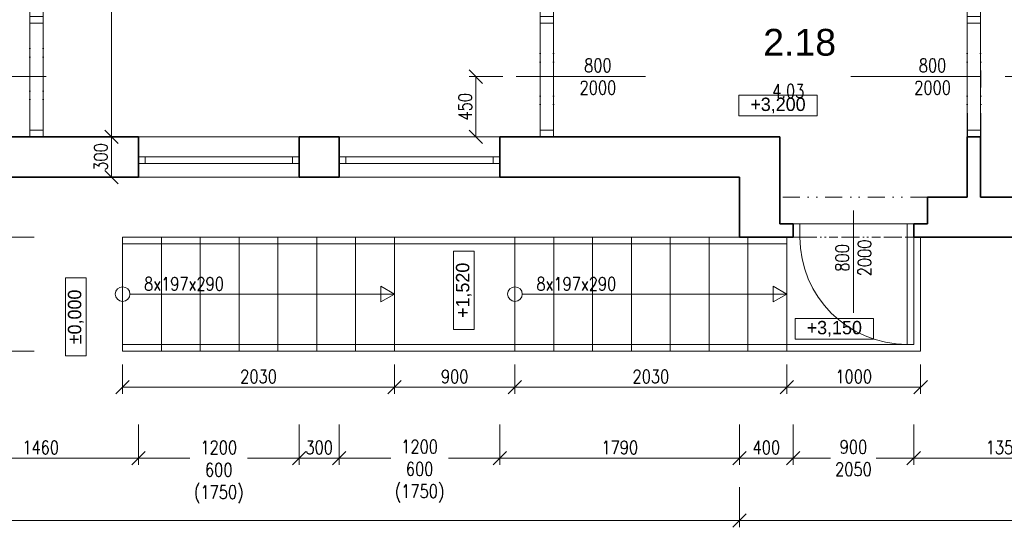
# Model space of a CAD drawing. Header units: millimetres. Extents: x -485339 to 350584, y -1189934 to 0.
# Tile 152 of 178: x 77869 to 85222, y -1083142 to -1079351. Entities that reach past the tile are written whole.
import ezdxf
from ezdxf.enums import TextEntityAlignment as Align

# ---------------------------------------------------------------- set-up
doc = ezdxf.new("R2010")
doc.units = ezdxf.units.MM
doc.header["$LTSCALE"] = 10
doc.linetypes.add('DĚLICÍ2', pattern=[15.875, 6.35, -3.175, 0, -3.175, 0, -3.175])
doc.layers.get('Defpoints').update_dxf_attribs({"color": 201})
for name, color, linetype, lineweight in [('St__otvory_dveře', 40, 'Continuous', 18), ('St_kóty', 132, 'Continuous', 18), ('St_otvory_okna', 40, 'Continuous', 18), ('St_plocha_místnosti', 250, 'Continuous', 18), ('St_popis', 250, 'Continuous', 18), ('St_popis_otvory', 40, 'Continuous', 18), ('St_čáry_nad', 250, 'DĚLICÍ2', 18), ('St_čáry_obrys', 5, 'Continuous', 35), ('St_čáry_plné', 250, 'Continuous', 18)]:
    doc.layers.add(name, color=color, linetype=linetype, lineweight=lineweight)
doc.layers.add('St_plocha_místn', color=140, linetype='Continuous', lineweight=18, plot=False)
doc.styles.add('1_50', font='txt', dxfattribs={"height": 100})
doc.styles.add('Andy', font='arial.ttf')
doc.styles.get("Standard").update_dxf_attribs({"font": 'simplex.shx', "width": 0.8})
doc.dimstyles.new('stavebníM50 vnitřní', dxfattribs={"dimtxt": 100, "dimasz": 100, "dimexe": 50, "dimexo": 100, "dimgap": 30, "dimtad": 1, "dimdec": 0, "dimtxsty": 'Standard', "dimblk": 'OBLIQUE', "dimcen": 2.5, "dimclrd": 256, "dimclre": 256, "dimclrt": 256, "dimadec": 0, "dimazin": 0, "dimtfac": 1, "dimtdec": 0, "dimtmove": 2, "dimatfit": 2, "dimldrblk": 'OBLIQUE', "dimfxl": 250, "dimfxlon": 1, "dimlwd": -1, "dimlwe": -1, "dimarcsym": 0})

# ---------------------------------------------------------------- blocks, each defined once
blk = doc.blocks.new('G$C09EC9A76')
at = {"layer": 'St_otvory_okna', "ltscale": 2}
for points in [[(1200, 50), (0, 50), (0, 0), (1200, 0)], [(0, 50), (50, 50), (50, 0), (0, 0)], [(1200, 50), (1150, 50), (1150, 0), (1200, 0)]]:
    blk.add_lwpolyline(points, close=True, dxfattribs=at)
blk = doc.blocks.new('G$CC1796412')
at = {"layer": 'St__otvory_dveře', "color": 0, "ltscale": 2}
blk.add_lwpolyline([(850, 0.8), (850, 800.8)], dxfattribs=at)
at = {"layer": 'St__otvory_dveře', "ltscale": 2}
for points in [[(50, 0), (0, 0), (0, -100), (50, -100)], [(900, 0.8), (850, 0.8), (850, -99.2), (900, -99.2)]]:
    blk.add_lwpolyline(points, close=True, dxfattribs=at)
at = {"layer": 'St__otvory_dveře', "linetype": 'DĚLICÍ2', "ltscale": 2}
for points in [[(50, 0), (850, 0.8)], [(50, -100), (850, -99.2)]]:
    blk.add_lwpolyline(points, dxfattribs=at)
at = {"layer": 'St__otvory_dveře', "color": 0, "ltscale": 2}
blk.add_arc((850, 0.8), 800, 90, 180, dxfattribs=at)
blk = doc.blocks.new('_OBLIQUE')
at = {"color": 0, "linetype": 'ByBlock'}
blk.add_line((-0.5, -0.5), (0.5, 0.5), dxfattribs=at)
blk = doc.blocks.new('*D6273')
at = {"layer": 'Defpoints', "color": 0}
for p in [(78554.3, -1080225.7), (78755.3, -1080225.7), (78755.3, -1080525.7)]:
    blk.add_point(p, dxfattribs=at)
at = {"layer": 'St_kóty'}
for p, q in [((78655.3, -1080225.7), (78504.3, -1080225.7)), ((78554.3, -1080525.7), (78554.3, -1080225.7)), ((78655.3, -1080525.7), (78504.3, -1080525.7))]:
    blk.add_line(p, q, dxfattribs=at)
at = {"layer": 'St_kóty', "linetype": 'ByBlock', "xscale": 100, "yscale": 100, "zscale": 100}
for p, rotation in [((78554.3, -1080225.7), 90), ((78554.3, -1080525.7), 270)]:
    blk.add_blockref('_OBLIQUE', p, dxfattribs=dict(at, rotation=rotation))
at = {"layer": 'St_kóty', "insert": (78474.3, -1080375.7), "char_height": 100, "attachment_point": 5, "rotation": 90}
blk.add_mtext('300', dxfattribs=at)
blk = doc.blocks.new('*D6274')
at = {"layer": 'Defpoints', "color": 0}
for p in [(78045.3, -1076325.7), (78554.3, -1076325.7), (78755.3, -1080225.7)]:
    blk.add_point(p, dxfattribs=at)
at = {"layer": 'St_kóty'}
for p, q in [((78304.3, -1076325.7), (78604.3, -1076325.7)), ((78554.3, -1080225.7), (78554.3, -1076325.7)), ((78655.3, -1080225.7), (78504.3, -1080225.7))]:
    blk.add_line(p, q, dxfattribs=at)
at = {"layer": 'St_kóty', "linetype": 'ByBlock', "xscale": 100, "yscale": 100, "zscale": 100}
for p, rotation in [((78554.3, -1076325.7), 90), ((78554.3, -1080225.7), 270)]:
    blk.add_blockref('_OBLIQUE', p, dxfattribs=dict(at, rotation=rotation))
at = {"layer": 'St_kóty', "insert": (78474.3, -1078275.7), "char_height": 100, "attachment_point": 5, "rotation": 90}
blk.add_mtext('3900', dxfattribs=at)
blk = doc.blocks.new('*D6288')
at = {"layer": 'Defpoints', "color": 0}
for p in [(77726.6, -1080525.7), (83245.3, -1080525.7), (83245.3, -1080975.2)]:
    blk.add_point(p, dxfattribs=at)
at = {"layer": 'St_kóty'}
for p, q in [((77976.6, -1080525.7), (77676.6, -1080525.7)), ((77726.6, -1080975.2), (77726.6, -1080525.7)), ((77976.6, -1080975.2), (77676.6, -1080975.2))]:
    blk.add_line(p, q, dxfattribs=at)
at = {"layer": 'St_kóty', "linetype": 'ByBlock', "xscale": 100, "yscale": 100, "zscale": 100}
for p, rotation in [((77726.6, -1080525.7), 90), ((77726.6, -1080975.2), 270)]:
    blk.add_blockref('_OBLIQUE', p, dxfattribs=dict(at, rotation=rotation))
at = {"layer": 'St_kóty', "insert": (77646.6, -1080750.4), "char_height": 100, "attachment_point": 5, "rotation": 90}
blk.add_mtext('450', dxfattribs=at)
blk = doc.blocks.new('*D6289')
at = {"layer": 'Defpoints', "color": 0}
for p in [(77726.6, -1080975.3), (78637.4, -1080975.3), (78637.4, -1081825.3)]:
    blk.add_point(p, dxfattribs=at)
at = {"layer": 'St_kóty'}
for p, q in [((77976.6, -1080975.3), (77676.6, -1080975.3)), ((77726.6, -1081825.3), (77726.6, -1080975.3)), ((77976.6, -1081825.3), (77676.6, -1081825.3))]:
    blk.add_line(p, q, dxfattribs=at)
at = {"layer": 'St_kóty', "linetype": 'ByBlock', "xscale": 100, "yscale": 100, "zscale": 100}
for p, rotation in [((77726.6, -1080975.3), 90), ((77726.6, -1081825.3), 270)]:
    blk.add_blockref('_OBLIQUE', p, dxfattribs=dict(at, rotation=rotation))
at = {"layer": 'St_kóty', "insert": (77646.6, -1081400.3), "char_height": 100, "attachment_point": 5, "rotation": 90}
blk.add_mtext('850', dxfattribs=at)
blk = doc.blocks.new('*D6290')
at = {"layer": 'Defpoints', "color": 0}
for p in [(78637.4, -1081825.3), (80667.4, -1081825.3), (80667.4, -1082095.5)]:
    blk.add_point(p, dxfattribs=at)
at = {"layer": 'St_kóty'}
for p, q in [((78637.4, -1081925.3), (78637.4, -1082145.5)), ((80667.4, -1081925.3), (80667.4, -1082145.5)), ((78637.4, -1082095.5), (80667.4, -1082095.5))]:
    blk.add_line(p, q, dxfattribs=at)
at = {"layer": 'St_kóty', "linetype": 'ByBlock', "xscale": 100, "yscale": 100, "zscale": 100, "rotation": 180}
blk.add_blockref('_OBLIQUE', (78637.4, -1082095.5), dxfattribs=at)
at = {"layer": 'St_kóty', "linetype": 'ByBlock', "xscale": 100, "yscale": 100, "zscale": 100}
blk.add_blockref('_OBLIQUE', (80667.4, -1082095.5), dxfattribs=at)
at = {"layer": 'St_kóty', "insert": (79652.4, -1082015.5), "char_height": 100, "attachment_point": 5}
blk.add_mtext('2030', dxfattribs=at)
blk = doc.blocks.new('*D6291')
at = {"layer": 'Defpoints', "color": 0}
for p in [(80667.4, -1081825.3), (81567.4, -1081825.3), (81567.4, -1082095.5)]:
    blk.add_point(p, dxfattribs=at)
at = {"layer": 'St_kóty'}
for p, q in [((80667.4, -1081925.3), (80667.4, -1082145.5)), ((81567.4, -1081925.3), (81567.4, -1082145.5)), ((80667.4, -1082095.5), (81567.4, -1082095.5))]:
    blk.add_line(p, q, dxfattribs=at)
at = {"layer": 'St_kóty', "linetype": 'ByBlock', "xscale": 100, "yscale": 100, "zscale": 100, "rotation": 180}
blk.add_blockref('_OBLIQUE', (80667.4, -1082095.5), dxfattribs=at)
at = {"layer": 'St_kóty', "linetype": 'ByBlock', "xscale": 100, "yscale": 100, "zscale": 100}
blk.add_blockref('_OBLIQUE', (81567.4, -1082095.5), dxfattribs=at)
at = {"layer": 'St_kóty', "insert": (81117.4, -1082015.5), "char_height": 100, "attachment_point": 5}
blk.add_mtext('900', dxfattribs=at)
blk = doc.blocks.new('*D6292')
at = {"layer": 'Defpoints', "color": 0}
for p in [(81567.4, -1081825.3), (83597.4, -1081825.3), (83597.4, -1082095.5)]:
    blk.add_point(p, dxfattribs=at)
at = {"layer": 'St_kóty'}
for p, q in [((81567.4, -1081925.3), (81567.4, -1082145.5)), ((83597.4, -1081925.3), (83597.4, -1082145.5)), ((81567.4, -1082095.5), (83597.4, -1082095.5))]:
    blk.add_line(p, q, dxfattribs=at)
at = {"layer": 'St_kóty', "linetype": 'ByBlock', "xscale": 100, "yscale": 100, "zscale": 100, "rotation": 180}
blk.add_blockref('_OBLIQUE', (81567.4, -1082095.5), dxfattribs=at)
at = {"layer": 'St_kóty', "linetype": 'ByBlock', "xscale": 100, "yscale": 100, "zscale": 100}
blk.add_blockref('_OBLIQUE', (83597.4, -1082095.5), dxfattribs=at)
at = {"layer": 'St_kóty', "insert": (82582.4, -1082015.5), "char_height": 100, "attachment_point": 5}
blk.add_mtext('2030', dxfattribs=at)
blk = doc.blocks.new('*D6293')
at = {"layer": 'Defpoints', "color": 0}
for p in [(83597.4, -1081825.3), (84597.4, -1081825.3), (84597.4, -1082095.5)]:
    blk.add_point(p, dxfattribs=at)
at = {"layer": 'St_kóty'}
for p, q in [((83597.4, -1081925.3), (83597.4, -1082145.5)), ((84597.4, -1081925.3), (84597.4, -1082145.5)), ((83597.4, -1082095.5), (84597.4, -1082095.5))]:
    blk.add_line(p, q, dxfattribs=at)
at = {"layer": 'St_kóty', "linetype": 'ByBlock', "xscale": 100, "yscale": 100, "zscale": 100, "rotation": 180}
blk.add_blockref('_OBLIQUE', (83597.4, -1082095.5), dxfattribs=at)
at = {"layer": 'St_kóty', "linetype": 'ByBlock', "xscale": 100, "yscale": 100, "zscale": 100}
blk.add_blockref('_OBLIQUE', (84597.4, -1082095.5), dxfattribs=at)
at = {"layer": 'St_kóty', "insert": (84097.4, -1082015.5), "char_height": 100, "attachment_point": 5}
blk.add_mtext('1000', dxfattribs=at)
blk = doc.blocks.new('*D6294')
at = {"layer": 'Defpoints', "color": 0}
for p in [(81575.9, -1079776), (81275.4, -1080225.7), (81575.9, -1080225.7)]:
    blk.add_point(p, dxfattribs=at)
at = {"layer": 'St_kóty'}
for p, q in [((81475.9, -1079776), (81225.4, -1079776)), ((81275.4, -1079776), (81275.4, -1080225.7)), ((81475.9, -1080225.7), (81225.4, -1080225.7))]:
    blk.add_line(p, q, dxfattribs=at)
at = {"layer": 'St_kóty', "linetype": 'ByBlock', "xscale": 100, "yscale": 100, "zscale": 100}
for p, rotation in [((81275.4, -1079776), 90), ((81275.4, -1080225.7), 270)]:
    blk.add_blockref('_OBLIQUE', p, dxfattribs=dict(at, rotation=rotation))
at = {"layer": 'St_kóty', "insert": (81195.4, -1080000.8), "char_height": 100, "attachment_point": 5, "rotation": 90}
blk.add_mtext('450', dxfattribs=at)
blk = doc.blocks.new('*D6295')
at = {"layer": 'Defpoints', "color": 0}
for p in [(84945.7, -1079775.7), (84945.3, -1080675.7), (85478.7, -1080675.7)]:
    blk.add_point(p, dxfattribs=at)
at = {"layer": 'St_kóty'}
for p, q in [((85228.7, -1079775.7), (85528.7, -1079775.7)), ((85478.7, -1079775.7), (85478.7, -1080675.7)), ((85228.7, -1080675.7), (85528.7, -1080675.7))]:
    blk.add_line(p, q, dxfattribs=at)
at = {"layer": 'St_kóty', "linetype": 'ByBlock', "xscale": 100, "yscale": 100, "zscale": 100}
for p, rotation in [((85478.7, -1079775.7), 90), ((85478.7, -1080675.7), 270)]:
    blk.add_blockref('_OBLIQUE', p, dxfattribs=dict(at, rotation=rotation))
at = {"layer": 'St_kóty', "insert": (85398.7, -1080225.7), "char_height": 100, "attachment_point": 5, "rotation": 90}
blk.add_mtext('900', dxfattribs=at)
blk = doc.blocks.new('*D6296')
at = {"layer": 'Defpoints', "color": 0}
for p in [(85045.3, -1079025.7), (85824, -1079025.7), (85045.3, -1080675.7)]:
    blk.add_point(p, dxfattribs=at)
at = {"layer": 'St_kóty'}
for p, q in [((85574, -1079025.7), (85874, -1079025.7)), ((85824, -1080675.7), (85824, -1079025.7)), ((85574, -1080675.7), (85874, -1080675.7))]:
    blk.add_line(p, q, dxfattribs=at)
at = {"layer": 'St_kóty', "linetype": 'ByBlock', "xscale": 100, "yscale": 100, "zscale": 100}
for p, rotation in [((85824, -1079025.7), 90), ((85824, -1080675.7), 270)]:
    blk.add_blockref('_OBLIQUE', p, dxfattribs=dict(at, rotation=rotation))
at = {"layer": 'St_kóty', "insert": (85744, -1079850.7), "char_height": 100, "attachment_point": 5, "rotation": 90}
blk.add_mtext('1650', dxfattribs=at)
blk = doc.blocks.new('*D6310')
at = {"layer": 'Defpoints', "color": 0}
for p in [(77295.3, -1080671.3), (78755.3, -1080671.3), (78755.3, -1082624.9)]:
    blk.add_point(p, dxfattribs=at)
at = {"layer": 'St_kóty'}
for p, q in [((77295.3, -1082374.9), (77295.3, -1082674.9)), ((78755.3, -1082374.9), (78755.3, -1082674.9)), ((77295.3, -1082624.9), (78755.3, -1082624.9))]:
    blk.add_line(p, q, dxfattribs=at)
at = {"layer": 'St_kóty', "linetype": 'ByBlock', "xscale": 100, "yscale": 100, "zscale": 100, "rotation": 180}
blk.add_blockref('_OBLIQUE', (77295.3, -1082624.9), dxfattribs=at)
at = {"layer": 'St_kóty', "linetype": 'ByBlock', "xscale": 100, "yscale": 100, "zscale": 100}
blk.add_blockref('_OBLIQUE', (78755.3, -1082624.9), dxfattribs=at)
at = {"layer": 'St_kóty', "insert": (78025.3, -1082544.9), "char_height": 100, "attachment_point": 5}
blk.add_mtext('1460', dxfattribs=at)
blk = doc.blocks.new('*D6311')
at = {"layer": 'Defpoints', "color": 0}
for p in [(78755.3, -1080671.3), (79955.3, -1080671.3), (79955.3, -1082624.9)]:
    blk.add_point(p, dxfattribs=at)
at = {"layer": 'St_kóty'}
for p, q in [((78755.3, -1082374.9), (78755.3, -1082674.9)), ((79955.3, -1082374.9), (79955.3, -1082674.9)), ((78755.3, -1082624.9), (79140.5, -1082624.9)), ((79955.3, -1082624.9), (79570, -1082624.9))]:
    blk.add_line(p, q, dxfattribs=at)
at = {"layer": 'St_kóty', "linetype": 'ByBlock', "xscale": 100, "yscale": 100, "zscale": 100, "rotation": 180}
blk.add_blockref('_OBLIQUE', (78755.3, -1082624.9), dxfattribs=at)
at = {"layer": 'St_kóty', "linetype": 'ByBlock', "xscale": 100, "yscale": 100, "zscale": 100}
blk.add_blockref('_OBLIQUE', (79955.3, -1082624.9), dxfattribs=at)
at = {"layer": 'St_kóty', "insert": (79355.3, -1082728.3), "char_height": 100, "attachment_point": 5}
blk.add_mtext('1200\\P600\\P(1750)', dxfattribs=at)
blk = doc.blocks.new('*D6312')
at = {"layer": 'Defpoints', "color": 0}
for p in [(79955.3, -1080671.3), (80255.3, -1080671.3), (80255.3, -1082624.9)]:
    blk.add_point(p, dxfattribs=at)
at = {"layer": 'St_kóty'}
for p, q in [((79955.3, -1082374.9), (79955.3, -1082674.9)), ((80255.3, -1082374.9), (80255.3, -1082674.9)), ((79955.3, -1082624.9), (80255.3, -1082624.9))]:
    blk.add_line(p, q, dxfattribs=at)
at = {"layer": 'St_kóty', "linetype": 'ByBlock', "xscale": 100, "yscale": 100, "zscale": 100, "rotation": 180}
blk.add_blockref('_OBLIQUE', (79955.3, -1082624.9), dxfattribs=at)
at = {"layer": 'St_kóty', "linetype": 'ByBlock', "xscale": 100, "yscale": 100, "zscale": 100}
blk.add_blockref('_OBLIQUE', (80255.3, -1082624.9), dxfattribs=at)
at = {"layer": 'St_kóty', "insert": (80105.3, -1082544.9), "char_height": 100, "attachment_point": 5}
blk.add_mtext('300', dxfattribs=at)
blk = doc.blocks.new('*D6313')
at = {"layer": 'Defpoints', "color": 0}
for p in [(80255.3, -1080671.3), (81455.3, -1080671.3), (81455.3, -1082624.9)]:
    blk.add_point(p, dxfattribs=at)
at = {"layer": 'St_kóty'}
for p, q in [((80255.3, -1082374.9), (80255.3, -1082674.9)), ((81455.3, -1082374.9), (81455.3, -1082674.9)), ((80255.3, -1082624.9), (80640.5, -1082624.9)), ((81455.3, -1082624.9), (81070, -1082624.9))]:
    blk.add_line(p, q, dxfattribs=at)
at = {"layer": 'St_kóty', "linetype": 'ByBlock', "xscale": 100, "yscale": 100, "zscale": 100, "rotation": 180}
blk.add_blockref('_OBLIQUE', (80255.3, -1082624.9), dxfattribs=at)
at = {"layer": 'St_kóty', "linetype": 'ByBlock', "xscale": 100, "yscale": 100, "zscale": 100}
blk.add_blockref('_OBLIQUE', (81455.3, -1082624.9), dxfattribs=at)
at = {"layer": 'St_kóty', "insert": (80855.3, -1082722.5), "char_height": 100, "attachment_point": 5}
blk.add_mtext('1200\\P600\\P(1750)', dxfattribs=at)
blk = doc.blocks.new('*D6314')
at = {"layer": 'Defpoints', "color": 0}
for p in [(81455.3, -1080671.3), (83245.3, -1080821.3), (83245.3, -1082624.9)]:
    blk.add_point(p, dxfattribs=at)
at = {"layer": 'St_kóty'}
for p, q in [((81455.3, -1082374.9), (81455.3, -1082674.9)), ((83245.3, -1082374.9), (83245.3, -1082674.9)), ((81455.3, -1082624.9), (83245.3, -1082624.9))]:
    blk.add_line(p, q, dxfattribs=at)
at = {"layer": 'St_kóty', "linetype": 'ByBlock', "xscale": 100, "yscale": 100, "zscale": 100, "rotation": 180}
blk.add_blockref('_OBLIQUE', (81455.3, -1082624.9), dxfattribs=at)
at = {"layer": 'St_kóty', "linetype": 'ByBlock', "xscale": 100, "yscale": 100, "zscale": 100}
blk.add_blockref('_OBLIQUE', (83245.3, -1082624.9), dxfattribs=at)
at = {"layer": 'St_kóty', "insert": (82350.3, -1082544.9), "char_height": 100, "attachment_point": 5}
blk.add_mtext('1790', dxfattribs=at)
blk = doc.blocks.new('*D6315')
at = {"layer": 'Defpoints', "color": 0}
for p in [(83245.3, -1080821.3), (83645.3, -1081171.3), (83645.3, -1082624.9)]:
    blk.add_point(p, dxfattribs=at)
at = {"layer": 'St_kóty'}
for p, q in [((83245.3, -1082374.9), (83245.3, -1082674.9)), ((83645.3, -1082374.9), (83645.3, -1082674.9)), ((83245.3, -1082624.9), (83645.3, -1082624.9))]:
    blk.add_line(p, q, dxfattribs=at)
at = {"layer": 'St_kóty', "linetype": 'ByBlock', "xscale": 100, "yscale": 100, "zscale": 100, "rotation": 180}
blk.add_blockref('_OBLIQUE', (83245.3, -1082624.9), dxfattribs=at)
at = {"layer": 'St_kóty', "linetype": 'ByBlock', "xscale": 100, "yscale": 100, "zscale": 100}
blk.add_blockref('_OBLIQUE', (83645.3, -1082624.9), dxfattribs=at)
at = {"layer": 'St_kóty', "insert": (83445.3, -1082544.9), "char_height": 100, "attachment_point": 5}
blk.add_mtext('400', dxfattribs=at)
blk = doc.blocks.new('*D6316')
at = {"layer": 'Defpoints', "color": 0}
for p in [(83645.3, -1081171.3), (84545.3, -1081171.3), (84545.3, -1082624.9)]:
    blk.add_point(p, dxfattribs=at)
at = {"layer": 'St_kóty'}
for p, q in [((83645.3, -1082374.9), (83645.3, -1082674.9)), ((84545.3, -1082374.9), (84545.3, -1082674.9)), ((83645.3, -1082624.9), (83924.4, -1082624.9)), ((84545.3, -1082624.9), (84266.3, -1082624.9))]:
    blk.add_line(p, q, dxfattribs=at)
at = {"layer": 'St_kóty', "linetype": 'ByBlock', "xscale": 100, "yscale": 100, "zscale": 100, "rotation": 180}
blk.add_blockref('_OBLIQUE', (83645.3, -1082624.9), dxfattribs=at)
at = {"layer": 'St_kóty', "linetype": 'ByBlock', "xscale": 100, "yscale": 100, "zscale": 100}
blk.add_blockref('_OBLIQUE', (84545.3, -1082624.9), dxfattribs=at)
at = {"layer": 'St_kóty', "insert": (84095.3, -1082624.9), "char_height": 100, "attachment_point": 5}
blk.add_mtext('900\\P2050', dxfattribs=at)
blk = doc.blocks.new('*D6317')
at = {"layer": 'Defpoints', "color": 0}
for p in [(84545.3, -1081171.3), (85895.3, -1081271.3), (85895.3, -1082624.9)]:
    blk.add_point(p, dxfattribs=at)
at = {"layer": 'St_kóty'}
for p, q in [((84545.3, -1082374.9), (84545.3, -1082674.9)), ((85895.3, -1082374.9), (85895.3, -1082674.9)), ((84545.3, -1082624.9), (85895.3, -1082624.9))]:
    blk.add_line(p, q, dxfattribs=at)
at = {"layer": 'St_kóty', "linetype": 'ByBlock', "xscale": 100, "yscale": 100, "zscale": 100, "rotation": 180}
blk.add_blockref('_OBLIQUE', (84545.3, -1082624.9), dxfattribs=at)
at = {"layer": 'St_kóty', "linetype": 'ByBlock', "xscale": 100, "yscale": 100, "zscale": 100}
blk.add_blockref('_OBLIQUE', (85895.3, -1082624.9), dxfattribs=at)
at = {"layer": 'St_kóty', "insert": (85220.3, -1082544.9), "char_height": 100, "attachment_point": 5}
blk.add_mtext('1350', dxfattribs=at)
blk = doc.blocks.new('*D6330')
at = {"layer": 'Defpoints', "color": 0}
for p in [(71745.3, -1080525.7), (83245.3, -1080525.7), (83245.3, -1083091.6)]:
    blk.add_point(p, dxfattribs=at)
at = {"layer": 'St_kóty'}
for p, q in [((71745.3, -1082841.6), (71745.3, -1083141.6)), ((83245.3, -1082841.6), (83245.3, -1083141.6)), ((71745.3, -1083091.6), (83245.3, -1083091.6))]:
    blk.add_line(p, q, dxfattribs=at)
at = {"layer": 'St_kóty', "linetype": 'ByBlock', "xscale": 100, "yscale": 100, "zscale": 100, "rotation": 180}
blk.add_blockref('_OBLIQUE', (71745.3, -1083091.6), dxfattribs=at)
at = {"layer": 'St_kóty', "linetype": 'ByBlock', "xscale": 100, "yscale": 100, "zscale": 100}
blk.add_blockref('_OBLIQUE', (83245.3, -1083091.6), dxfattribs=at)
at = {"layer": 'St_kóty', "insert": (77495.3, -1083011.6), "char_height": 100, "attachment_point": 5}
blk.add_mtext('11500', dxfattribs=at)
blk = doc.blocks.new('*D6331')
at = {"layer": 'Defpoints', "color": 0}
for p in [(92745.3, -1079950.7), (83245.3, -1080525.7), (92745.3, -1083091.6)]:
    blk.add_point(p, dxfattribs=at)
at = {"layer": 'St_kóty'}
for p, q in [((83245.3, -1082841.6), (83245.3, -1083141.6)), ((92745.3, -1082841.6), (92745.3, -1083141.6)), ((83245.3, -1083091.6), (92745.3, -1083091.6))]:
    blk.add_line(p, q, dxfattribs=at)
at = {"layer": 'St_kóty', "linetype": 'ByBlock', "xscale": 100, "yscale": 100, "zscale": 100, "rotation": 180}
blk.add_blockref('_OBLIQUE', (83245.3, -1083091.6), dxfattribs=at)
at = {"layer": 'St_kóty', "linetype": 'ByBlock', "xscale": 100, "yscale": 100, "zscale": 100}
blk.add_blockref('_OBLIQUE', (92745.3, -1083091.6), dxfattribs=at)
at = {"layer": 'St_kóty', "insert": (87995.3, -1083011.6), "char_height": 100, "attachment_point": 5}
blk.add_mtext('9500', dxfattribs=at)

msp = doc.modelspace()

# ---------------------------------------------------------------- linework, layer by layer
at = {"layer": 'St__otvory_dveře', "linetype": 'DĚLICÍ2', "ltscale": 2}
for points in [[(77945.3, -1079375.7), (77944.4, -1080175.6)], [(78045.3, -1079375.7), (78044.4, -1080175.6)], [(81755.3, -1080175.6), (81756.1, -1079375.7)], [(81855.3, -1080175.6), (81856.1, -1079375.7)], [(84946.1, -1080175.6), (84945.3, -1079375.7)], [(85046.1, -1080175.6), (85045.3, -1079375.7)]]:
    msp.add_lwpolyline(points, dxfattribs=at)
at = {"layer": 'St__otvory_dveře', "ltscale": 2}
for points in [[(77945.3, -1079375.7), (77945.3, -1079325.7), (78045.3, -1079325.7), (78045.3, -1079375.7)], [(81856.1, -1079325.7), (81856.1, -1079375.7), (81756.1, -1079375.7), (81756.1, -1079325.7)], [(84945.3, -1079325.7), (84945.3, -1079375.7), (85045.3, -1079375.7), (85045.3, -1079325.7)], [(77944.4, -1080225.6), (77944.4, -1080175.6), (78044.4, -1080175.6), (78044.4, -1080225.6)], [(81855.3, -1080175.6), (81855.3, -1080225.6), (81755.3, -1080225.6), (81755.3, -1080175.6)], [(84946.1, -1080175.6), (84946.1, -1080225.6), (85046.1, -1080225.6), (85046.1, -1080175.6)]]:
    msp.add_lwpolyline(points, close=True, dxfattribs=at)
at = {"layer": 'St_kóty'}
for points in [[(83240.2, -1079914.1), (83823.4, -1079914.1), (83823.4, -1080069.5), (83240.2, -1080069.5)], [(81108.3, -1081663.6), (81108.3, -1081080.4), (81263.6, -1081080.4), (81263.6, -1081663.6)], [(78210.4, -1081862.1), (78210.4, -1081278.9), (78365.7, -1081278.9), (78365.7, -1081862.1)], [(83660.8, -1081581.7), (84244, -1081581.7), (84244, -1081737.1), (83660.8, -1081737.1)]]:
    msp.add_lwpolyline(points, close=True, dxfattribs=at)
at = {"layer": 'St_plocha_místn'}
msp.add_lwpolyline([(75795.3, -1076325.7), (77945.3, -1076325.7), (77944.4, -1080225.7), (73445.3, -1080225.7)], dxfattribs=at)
for points in [[(78044.4, -1080225.6), (81755.3, -1080225.6), (81755.3, -1076325.7), (78044.4, -1076325.7)], [(85045.3, -1079025.7), (83545.3, -1079025.7), (83545.3, -1077625.7), (92445.3, -1077625.7), (92445.3, -1080675.7), (85045.3, -1080675.7)], [(81855.3, -1079255.7), (83545.3, -1079255.7), (83545.3, -1079125.7), (84945.3, -1079125.7), (84945.3, -1080675.7), (84647.3, -1080675.7), (84647.3, -1080875.7), (83545.3, -1080875.7), (83545.3, -1080225.7), (81855.3, -1080225.6)]]:
    msp.add_lwpolyline(points, close=True, dxfattribs=at)
at = {"layer": 'St_popis_otvory'}
for points in [[(77099.8, -1079776), (78066, -1079774.7)], [(81575.9, -1079776), (82542.1, -1079774.7)], [(84075.1, -1079776), (85041.3, -1079774.7)], [(84095.4, -1081540.1), (84095.4, -1080774.8)]]:
    msp.add_lwpolyline(points, dxfattribs=at)
at = {"layer": 'St_čáry_nad', "ltscale": 2}
msp.add_lwpolyline([(84647.3, -1080675.7), (83545.3, -1080675.7)], dxfattribs=at)
at = {"layer": 'St_čáry_nad'}
msp.add_lwpolyline([(83597.4, -1080975.3), (84597.4, -1080975.3)], dxfattribs=at)
at = {"layer": 'St_čáry_obrys', "ltscale": 2}
for points in [[(78755.3, -1080225.7), (77295.3, -1080225.7)], [(80255.3, -1080225.7), (79955.3, -1080225.7)], [(83545.3, -1080225.7), (81455.3, -1080225.7)], [(83545.3, -1080225.7), (83545.3, -1080875.7)], [(84945.3, -1080675.7), (84945.3, -1080225.6)], [(85045.3, -1080675.7), (85045.3, -1080225.6)], [(77295.3, -1080525.7), (78755.3, -1080525.7)], [(79955.3, -1080525.7), (80255.3, -1080525.7)], [(81455.3, -1080525.7), (83245.3, -1080525.7)], [(83245.3, -1080525.7), (83245.3, -1080975.2)], [(84945.3, -1080675.7), (84647.3, -1080675.7)], [(84647.3, -1080875.7), (84647.3, -1080675.7)], [(85895.3, -1080675.7), (85045.3, -1080675.7)], [(83545.3, -1080875.7), (83645.3, -1080875.7)], [(84545.3, -1080975.7), (84545.3, -1080875.7)], [(84647.3, -1080875.7), (84545.3, -1080875.7)], [(83645.4, -1080975.7), (83245.3, -1080975.7)], [(85895.3, -1080975.7), (84545.3, -1080975.7)]]:
    msp.add_lwpolyline(points, dxfattribs=at)
at = {"layer": 'St_čáry_obrys'}
for points in [[(78755.3, -1080225.6), (78755.3, -1080525.7)], [(79955.3, -1080225.6), (79955.3, -1080525.7)], [(80255.3, -1080225.6), (80255.3, -1080525.7)], [(81455.3, -1080225.6), (81455.3, -1080525.7)], [(84945.3, -1080225.6), (85045.3, -1080225.6)], [(83645.4, -1080874.9), (83645.4, -1080975.7)]]:
    msp.add_lwpolyline(points, dxfattribs=at)
at = {"layer": 'St_čáry_plné'}
for p, q in [((78755.3, -1080225.7), (79955.3, -1080225.7)), ((80255.3, -1080225.6), (81455.3, -1080225.6)), ((78755.3, -1080525.7), (79955.3, -1080525.7)), ((80255.3, -1080525.6), (81455.3, -1080525.6))]:
    msp.add_line(p, q, dxfattribs=at)
for points in [[(83597.4, -1080975.3), (78637.4, -1080975.3)], [(78637.4, -1081825.3), (78637.4, -1080975.3)], [(78927.4, -1081825.3), (78927.4, -1080975.3)], [(79217.4, -1081825.3), (79217.4, -1080975.3)], [(79507.4, -1081825.3), (79507.4, -1080975.3)], [(79797.4, -1081825.3), (79797.4, -1080975.3)], [(80087.4, -1081825.3), (80087.4, -1080975.3)], [(80377.4, -1081825.3), (80377.4, -1080975.3)], [(80667.4, -1081825.3), (80667.4, -1080975.3)], [(81567.4, -1081825.3), (81567.4, -1080975.3)], [(81857.4, -1081825.3), (81857.4, -1080975.3)], [(82147.4, -1081825.3), (82147.4, -1080975.3)], [(82437.4, -1081825.3), (82437.4, -1080975.3)], [(82727.4, -1081825.3), (82727.4, -1080975.3)], [(83017.4, -1081825.3), (83017.4, -1080975.3)], [(83307.4, -1081825.3), (83307.4, -1080975.3)], [(83597.4, -1081825.3), (83597.4, -1080975.3)], [(84547.4, -1081775.3), (84547.4, -1080975.3)], [(84597.4, -1081825.3), (84597.4, -1080975.3)], [(83597.4, -1081025.3), (78637.4, -1081025.3)], [(84547.4, -1081775.3), (78637.4, -1081775.3)], [(84597.4, -1081825.3), (78637.4, -1081825.3)]]:
    msp.add_lwpolyline(points, dxfattribs=at)
at = {"layer": 'St_čáry_plné', "ltscale": 2}
for points in [[(80667.4, -1081400.3), (80565.9, -1081458.8), (80565.9, -1081341.7)], [(83597.4, -1081400.3), (83495.9, -1081458.8), (83495.9, -1081341.7)]]:
    msp.add_lwpolyline(points, close=True, dxfattribs=at)
for points in [[(78691.9, -1081400.3), (80667.4, -1081400.3)], [(81621.9, -1081400.3), (83597.4, -1081400.3)]]:
    msp.add_lwpolyline(points, dxfattribs=at)
for centre in [(78637.4, -1081400.3), (81567.4, -1081400.3)]:
    msp.add_circle(centre, 54.6, dxfattribs=at)

# ---------------------------------------------------------------- block references
at = {"layer": 'St__otvory_dveře', "ltscale": 2, "xscale": -1, "rotation": 180}
msp.add_blockref('G$CC1796412', (83645.4, -1080974.9), dxfattribs=at)
at = {"layer": 'St_otvory_okna', "ltscale": 2}
for p in [(78755.3, -1080425.7), (80255.3, -1080425.6)]:
    msp.add_blockref('G$C09EC9A76', p, dxfattribs=at)

# ---------------------------------------------------------------- texts
at = {"layer": 'St_kóty', "char_height": 100, "attachment_point": 5, "style": '1_50'}
for s, insert in [('+3,200', (83531.8, -1079991.8)), ('+3,150', (83952.4, -1081659.4))]:
    msp.add_mtext_dynamic_manual_height_columns(s, width=890.536, gutter_width=500, heights=[0], dxfattribs=dict(at, insert=insert))
at = {"layer": 'St_kóty', "char_height": 100, "attachment_point": 5, "rotation": 90, "style": '1_50'}
for s, insert in [('+1,520', (81186, -1081372)), ('%%p0,000', (78288.1, -1081570.5))]:
    msp.add_mtext_dynamic_manual_height_columns(s, width=890.536, gutter_width=500, heights=[0], dxfattribs=dict(at, insert=insert))
at = {"layer": 'St_plocha_místn', "width": 0.8}
msp.add_text('4.03', height=100, dxfattribs=at).set_placement((83608.6, -1079883.4), align=Align.MIDDLE_CENTER)
at = {"layer": 'St_plocha_místnosti', "ltscale": 2, "style": 'Andy'}
msp.add_text('2.18', height=200, dxfattribs=at).set_placement((83422, -1079619.3))
at = {"layer": 'St_popis', "ltscale": 2, "width": 0.8}
for p in [(78797.6, -1081373.2), (81727.6, -1081373.2)]:
    msp.add_text('8x197x290', height=100, dxfattribs=at).set_placement(p)
at = {"layer": 'St_popis_otvory', "char_height": 100, "width": 1342.526, "attachment_point": 5}
for insert, rotation in [((82187.1, -1079775.2), 0.07697), ((84686.3, -1079775.2), 0.07697), ((84095.4, -1081129.8), 90)]:
    msp.add_mtext('800\\P2000', dxfattribs=dict(at, insert=insert, rotation=rotation))

# ---------------------------------------------------------------- dimensions: what is measured, and where the dimension line sits
at = {"layer": 'St_kóty'}
for base, p1, p2, picture, middle in [((78554.3, -1076325.7), (78755.3, -1080225.7), (78045.3, -1076325.7), '*D6274', (78474.3, -1078275.7)), ((85824, -1079025.7), (85045.3, -1080675.7), (85045.3, -1079025.7), '*D6296', (85744, -1079850.7)), ((81275.4, -1080225.7), (81575.9, -1079776), (81575.9, -1080225.7), '*D6294', (81195.4, -1080000.8)), ((85478.7, -1080675.7), (84945.7, -1079775.7), (84945.3, -1080675.7), '*D6295', (85398.7, -1080225.7)), ((78554.3, -1080225.7), (78755.3, -1080525.7), (78755.3, -1080225.7), '*D6273', (78474.3, -1080375.7)), ((77726.6009, -1080525.6576), (83245.2509, -1080975.2303), (83245.2509, -1080525.6576), '*D6288', (77646.6009, -1080750.4439)), ((77726.6, -1080975.3), (78637.4, -1081825.3), (78637.4, -1080975.3), '*D6289', (77646.6, -1081400.3))]:
    dim = msp.add_linear_dim(base=base, p1=p1, p2=p2, angle=90, dimstyle='stavebníM50 vnitřní', dxfattribs=at)
    dim.commit()
    dim.dimension.update_dxf_attribs({"geometry": picture, "text_midpoint": middle})
for base, p1, p2, picture, middle in [((92745.3, -1083091.6), (83245.3, -1080525.7), (92745.3, -1079950.7), '*D6331', (87995.3, -1083011.6)), ((83245.3, -1083091.6), (71745.3, -1080525.7), (83245.3, -1080525.7), '*D6330', (77495.3, -1083011.6)), ((78755.3, -1082624.9), (77295.3, -1080671.3), (78755.3, -1080671.3), '*D6310', (78025.3, -1082544.9)), ((80255.3, -1082624.9), (79955.3, -1080671.3), (80255.3, -1080671.3), '*D6312', (80105.3, -1082544.9)), ((83245.3, -1082624.9), (81455.3, -1080671.3), (83245.3, -1080821.3), '*D6314', (82350.3, -1082544.9)), ((83645.3, -1082624.9), (83245.3, -1080821.3), (83645.3, -1081171.3), '*D6315', (83445.3, -1082544.9)), ((85895.3, -1082624.9), (84545.3, -1081171.3), (85895.3, -1081271.3), '*D6317', (85220.3, -1082544.9)), ((80667.4, -1082095.5), (78637.4, -1081825.3), (80667.4, -1081825.3), '*D6290', (79652.4, -1082015.5)), ((81567.4, -1082095.5), (80667.4, -1081825.3), (81567.4, -1081825.3), '*D6291', (81117.4, -1082015.5)), ((83597.4, -1082095.5), (81567.4, -1081825.3), (83597.4, -1081825.3), '*D6292', (82582.4, -1082015.5)), ((84597.4, -1082095.5), (83597.4, -1081825.3), (84597.4, -1081825.3), '*D6293', (84097.4, -1082015.5))]:
    dim = msp.add_linear_dim(base=base, p1=p1, p2=p2, dimstyle='stavebníM50 vnitřní', dxfattribs=at)
    dim.commit()
    dim.dimension.update_dxf_attribs({"geometry": picture, "text_midpoint": middle})
for base, p1, p2, text, picture, middle in [((79955.3, -1082624.9), (78755.3, -1080671.3), (79955.3, -1080671.3), '<>\\P600\\P(1750)', '*D6311', (79355.3, -1082728.3)), ((81455.3, -1082624.9), (80255.3, -1080671.3), (81455.3, -1080671.3), '<>\\P600\\P(1750)', '*D6313', (80855.3, -1082722.5)), ((84545.3, -1082624.9), (83645.3, -1081171.3), (84545.3, -1081171.3), '<>\\P2050', '*D6316', (84095.3, -1082624.9))]:
    dim = msp.add_linear_dim(base=base, p1=p1, p2=p2, text=text, dimstyle='stavebníM50 vnitřní', override={"dimtxsty": 'Standard'}, dxfattribs=at)
    dim.commit()
    dim.dimension.update_dxf_attribs({"geometry": picture, "text_midpoint": middle, "dimtype": 160})

doc.saveas('drawing.dxf')
